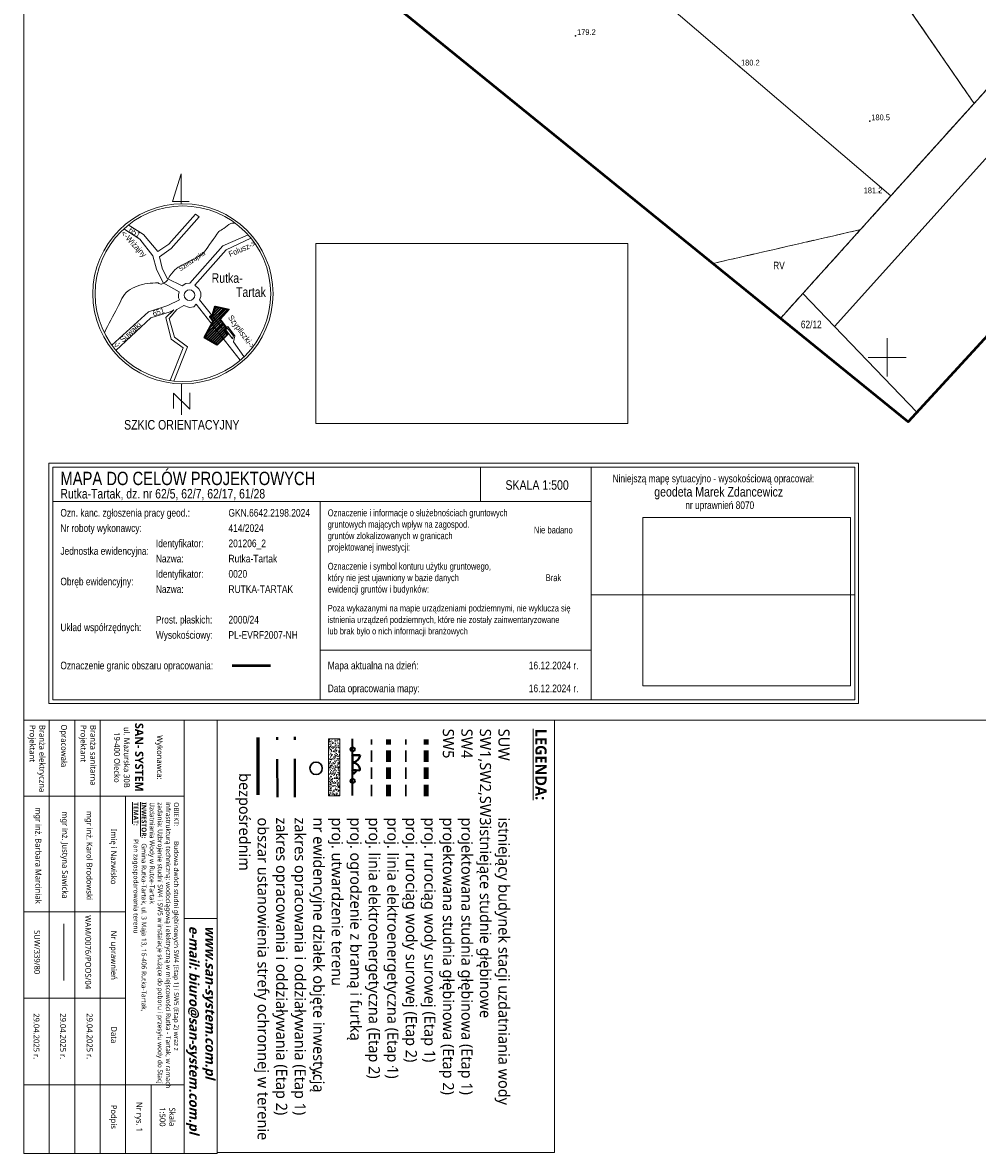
# Model space of a CAD drawing. Header units: metres. Extents: x 8433237 to 8433443, y 6021296 to 6021738.
# Tile 1 of 22: x 8433237 to 8433362, y 6021296 to 6021444. Entities that reach past the tile are written whole.
import ezdxf
from ezdxf.enums import TextEntityAlignment as Align

# ---------------------------------------------------------------- set-up
doc = ezdxf.new("R2010")
doc.units = ezdxf.units.M
doc.header["$XCLIPFRAME"] = 0
for name, pattern in [('DASHED', [0.75, 0.5, -0.25]), ('L_0_03', [1, 0.5, -0.5]), ('L_0_06', [2, 1.5, -0.5]), ('pepe_przer', [3, 2, -1])]:
    doc.linetypes.add(name, pattern=pattern)
doc.layers.get('0').update_dxf_attribs({"linetype": 'CONTINUOUS', "lineweight": 18})
for name, color, linetype, lineweight in [('!ramka', 7, 'CONTINUOUS', 18), ('1_ogrodzenie', 7, 'CONTINUOUS', 40), ('A DO DEMONTAŻU', 1, 'CONTINUOUS', 35), ('a_opis', 250, 'CONTINUOUS', 9), ('A_tabelka', 7, 'CONTINUOUS', 9), ('a_woda uzdatniona na sieć', 5, 'DASHED', 40), ('EGB_DzialkaEwidencyjna', 7, 'CONTINUOUS', 18), ('EGB_KonturKlasyfikacyjny', 96, 'L_0_06', 18), ('EGB_KonturUzytkuGruntowego', 96, 'L_0_03', 18), ('ogrodzenie', 7, 'CONTINUOUS', 35), ('orientacja', 7, 'CONTINUOUS', 18), ('OT_Rzedna', 7, 'CONTINUOUS', 18), ('PRZEKRÓJ', 7, 'CONTINUOUS', 5), ('Siatka', 7, 'CONTINUOUS', 18), ('zakres', 52, 'CONTINUOUS', 50)]:
    doc.layers.add(name, color=color, linetype=linetype, lineweight=lineweight)
for name, color, linetype in [('203-punkt graniczny', 7, 'CONTINUOUS'), ('pikieta naturalna', 7, 'CONTINUOUS'), ('Punkt roboczy BDOT GESUT K1', 7, 'CONTINUOUS'), ('Zakres Etap 1', 1, 'CONTINUOUS')]:
    doc.layers.add(name, color=color, linetype=linetype)
doc.layers.add('logo', color=7, linetype='pepe_przer', lineweight=30, true_color=0x005198)
doc.styles.add('andrzej', font='trebuc.ttf')
doc.styles.add('Arial', font='Arial.ttf')
doc.styles.add('TrembuchetMS', font='trebuc.ttf')
picture_1 = doc.add_image_def('image1.jpg', size_in_pixel=(912, 152))
picture_2 = doc.add_image_def('image2.tiff', size_in_pixel=(1240, 1754))

# ---------------------------------------------------------------- blocks, each defined once
blk = doc.blocks.new('OTRN')
at = {"linetype": 'Continuous', "lineweight": 13}
blk.add_hatch(color=0, dxfattribs=at).paths.add_polyline_path([(0, -0.09, 1), (0, 0.09, 1)])
at = {"color": 0, "linetype": 'Continuous', "lineweight": 13}
blk.add_circle((0, 0), 0.0906, dxfattribs=at)
blk = doc.blocks.new('203')
at = {"linetype": 'Continuous', "lineweight": 0}
h = blk.add_hatch(color=0, dxfattribs=at)
edge = h.paths.add_edge_path()
edge.add_arc((0, 0), 0.09, 0, 360)
blk = doc.blocks.new('PW01')
at = {"linetype": 'Continuous', "lineweight": 13}
h = blk.add_hatch(color=0, dxfattribs=at)
edge = h.paths.add_edge_path()
edge.add_arc((0, 0), 0.18, 0, 360)
blk = doc.blocks.new('PIKIETAW1891')
at = {"color": 0}
blk.add_circle((0, 0), 0.09, dxfattribs=at)

msp = doc.modelspace()

# ---------------------------------------------------------------- hatches: boundary and pattern name
at = {"layer": '1_ogrodzenie', "lineweight": 30}
h = msp.add_hatch(color=256, dxfattribs=at)
edge = h.paths.add_edge_path(flags=0)
edge.add_arc((8433280.01, 6021347.87), 0.0967, 234.771, 594.771)
h = msp.add_hatch(color=256, dxfattribs=at)
edge = h.paths.add_edge_path(flags=0)
edge.add_arc((8433280.01, 6021345.94), 0.0967, 234.771, 594.771)
h = msp.add_hatch(color=256, dxfattribs=at)
edge = h.paths.add_edge_path(flags=0)
edge.add_arc((8433279.99, 6021345.45), 0.0967, 234.771, 594.771)
at = {"layer": 'A DO DEMONTAŻU', "linetype": 'ByBlock', "lineweight": 9}
h = msp.add_hatch(dxfattribs=at)
h.set_pattern_fill('AR-CONC', color=0, scale=0.100787, angle=270)
h.set_pattern_definition([(320, (5398826.6718, 10271236.5649), (-0.06324629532, -0.722908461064), [0.07559060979, -0.83149670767]), (265, (5398826.6718, 10271236.5649), (0.75811549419, 0.13984397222), [0.06047248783, -0.66519736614]), (10.45144446, (5398826.66654, 10271236.5047), (0.69486919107, -0.58306448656), [0.06424213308, -0.70666346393]), (316.1842, (5398826.8734, 10271236.5649), (-0.16682271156, -1.0756456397), [0.11338591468, -1.2472450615]), (6.63563549, (5398826.8595, 10271236.4753), (0.98178958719, -0.94202221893), [0.09636325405, -1.05999579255]), (261.18416399, (5398826.8734, 10271236.5649), (0.98178958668, -0.9420222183), [0.09070873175, -0.99779605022]), (291, (5398826.823, 10271236.46414), (-0.40578943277, -0.60160757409), [0.07559060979, -0.83149670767]), (236, (5398826.823, 10271236.46414), (0.73086045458, -0.24523139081), [0.06047248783, -0.66519736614]), (341.45144474, (5398826.7892, 10271236.414), (0.32507102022, -0.84683895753), [0.06424213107, -0.70666346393]), (307.5, (5398826.6718, 10271236.56493), (0.335515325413, -0.012255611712), [0, -0.657134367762, 0, -0.67527611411, 0, -0.667717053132]), (277.5, (5398826.6718, 10271236.56493), (0.39751762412, -0.265141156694), [0, -0.385008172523, 0, -0.642016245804, 0, -0.254488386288]), (237.5, (5398826.6718, 10271236.78969), (-0.022732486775, -0.538026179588), [0, -0.251968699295, 0, -0.7861423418, 0, -1.04315041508]), (227.5, (5398826.6718, 10271236.89047), (0.100893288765, -0.587778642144), [0, -0.327559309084, 0, -0.52207914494, 0, -0.74078797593])])
h.paths.add_polyline_path([(8433278.36, 6021342.57), (8433278.36, 6021350), (8433276.85, 6021350), (8433276.85, 6021342.57)])
at = {"layer": 'orientacja', "linetype": 'Continuous', "lineweight": 35, "true_color": 0xff0000}
h = msp.add_hatch(dxfattribs=at)
h.set_pattern_fill('', color=1, style=0)
h.set_pattern_definition([(45, (0, 0), (-0.176776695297, 0.176776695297), [])])
h.paths.add_polyline_path([(8433262.28, 6021401.63), (8433260.63, 6021402.59), (8433261.77, 6021404.7), (8433261.3, 6021405.31), (8433261.7, 6021405.62), (8433262.03, 6021406.65), (8433263.79, 6021406.28), (8433262.69, 6021404.98), (8433263.55, 6021403.83), (8433263.2, 6021403.56), (8433263.62, 6021403.01)])

# ---------------------------------------------------------------- linework, layer by layer
at = {"layer": '!ramka', "linetype": 'Continuous', "lineweight": 13, "flags": 128}
msp.add_lwpolyline([(8433236.95, 6021737.82), (8433443.33, 6021737.82), (8433443.33, 6021352.48), (8433236.95, 6021352.48)], close=True, dxfattribs=at)
at = {"layer": '!ramka', "linetype": 'Continuous', "lineweight": 18, "flags": 128}
for points in [[(8433240.26, 6021354.63), (8433240.26, 6021386.13)], [(8433240.26, 6021386.13), (8433346.26, 6021386.13)], [(8433346.26, 6021354.63), (8433346.26, 6021386.13)], [(8433240.76, 6021355.13), (8433240.76, 6021385.63)], [(8433240.76, 6021385.63), (8433345.76, 6021385.63)], [(8433296.76, 6021381.13), (8433296.76, 6021385.63)], [(8433311.26, 6021355.13), (8433311.26, 6021385.63)], [(8433345.76, 6021355.13), (8433345.76, 6021385.63)], [(8433240.76, 6021381.13), (8433311.26, 6021381.13)], [(8433275.76, 6021355.13), (8433275.76, 6021381.13)], [(8433311.26, 6021368.88), (8433345.76, 6021368.88)], [(8433275.76, 6021361.63), (8433311.26, 6021361.63)], [(8433240.76, 6021355.13), (8433345.76, 6021355.13)], [(8433240.26, 6021354.63), (8433346.26, 6021354.63)]]:
    msp.add_lwpolyline(points, dxfattribs=at)
at = {"layer": '!ramka', "color": 52, "linetype": 'Continuous', "lineweight": 50, "flags": 128}
msp.add_lwpolyline([(8433264.26, 6021359.63), (8433269.26, 6021359.63)], dxfattribs=at)
at = {"color": 3, "lineweight": 60, "ltscale": 0.5}
msp.add_line((8433267.67, 6021342.7), (8433267.67, 6021350.19), dxfattribs=at)
at = {"layer": '1_ogrodzenie'}
for p, q in [((8433280.01, 6021347.87), (8433280.99, 6021347.9)), ((8433280.01, 6021345.94), (8433280.97, 6021345.89))]:
    msp.add_line(p, q, dxfattribs=at)
at = {"layer": '1_ogrodzenie', "color": 0, "linetype": 'Continuous', "lineweight": 35}
msp.add_lwpolyline([(8433280.02, 6021347.88), (8433280.01, 6021345.45)], dxfattribs=at)
at = {"layer": '1_ogrodzenie', "lineweight": 30}
for centre in [(8433280.01, 6021347.87), (8433280.01, 6021345.94)]:
    msp.add_circle(centre, 0.0967, dxfattribs=at)
at = {"layer": '1_ogrodzenie'}
for centre, radius, start, end in [((8433279.84, 6021348.05), 1.16, 278.9151, 352.1878), ((8433279.95, 6021346), 0.55, 274.7443, 350.5582), ((8433279.98, 6021345.91), 0.997, 358.9792, 87.8316)]:
    msp.add_arc(centre, radius, start, end, dxfattribs=at)
at = {"layer": 'A DO DEMONTAŻU', "color": 0, "linetype": 'ByBlock', "lineweight": 9}
msp.add_lwpolyline([(8433278.36, 6021342.57), (8433278.36, 6021350), (8433276.85, 6021350), (8433276.85, 6021342.57), (8433278.36, 6021342.57)], dxfattribs=at)
at = {"layer": 'a_opis', "linetype": 'ByBlock'}
msp.add_lwpolyline([(8433306.46, 6021352.48), (8433306.46, 6021295.84), (8433262.27, 6021295.84), (8433262.27, 6021352.48), (8433306.46, 6021352.48)], dxfattribs=at)
at = {"layer": 'A_tabelka'}
for p, q in [((8433236.95, 6021352.48), (8433236.95, 6021295.71)), ((8433240.29, 6021352.48), (8433240.29, 6021295.71)), ((8433243.63, 6021352.48), (8433243.63, 6021295.71)), ((8433246.96, 6021352.48), (8433246.96, 6021295.71)), ((8433257.94, 6021352.48), (8433257.94, 6021295.71)), ((8433250.3, 6021342.5), (8433250.3, 6021295.71)), ((8433253.64, 6021304.7), (8433253.64, 6021295.71))]:
    msp.add_line(p, q, dxfattribs=at)
for points in [[(8433236.95, 6021352.48), (8433262.27, 6021352.48), (8433262.27, 6021295.71), (8433236.95, 6021295.71)], [(8433257.94, 6021342.5), (8433236.95, 6021342.5)], [(8433250.3, 6021327.36), (8433236.95, 6021327.36)], [(8433250.3, 6021316.03), (8433236.95, 6021316.03)], [(8433257.94, 6021304.7), (8433236.95, 6021304.7)]]:
    msp.add_lwpolyline(points, dxfattribs=at)
at = {"layer": 'a_woda uzdatniona na sieć', "color": 1, "linetype": 'DASHED', "lineweight": 30, "ltscale": 3}
msp.add_line((8433282.5, 6021342.51), (8433282.5, 6021349.93), dxfattribs=at)
at = {"layer": 'a_woda uzdatniona na sieć', "color": 1, "linetype": 'DASHED', "lineweight": 120, "ltscale": 3}
msp.add_line((8433284.7, 6021342.51), (8433284.7, 6021349.93), dxfattribs=at)
at = {"layer": 'a_woda uzdatniona na sieć', "color": 5, "linetype": 'DASHED', "lineweight": 30, "ltscale": 3}
msp.add_line((8433286.97, 6021342.51), (8433286.97, 6021349.93), dxfattribs=at)
at = {"layer": 'a_woda uzdatniona na sieć', "color": 5, "linetype": 'DASHED', "lineweight": 120, "ltscale": 3}
msp.add_line((8433289.65, 6021342.51), (8433289.65, 6021349.93), dxfattribs=at)
at = {"layer": 'EGB_DzialkaEwidencyjna', "linetype": 'Continuous', "lineweight": 18, "flags": 128}
for points in [[(8433313.33, 6021613.54), (8433318.42, 6021613.92), (8433374.25, 6021534.26), (8433334.95, 6021489.96), (8433348.5, 6021477.47), (8433338.63, 6021466.26), (8433361.38, 6021433.27), (8433350.5, 6021421.18), (8433257.41, 6021500.79)], [(8433361.38, 6021433.27), (8433377.29, 6021450.95), (8433411.83, 6021489.34), (8433417.6, 6021481.1), (8433367.98, 6021431.69), (8433343.1, 6021404.05), (8433338.96, 6021408.36), (8433350.5, 6021421.18)], [(8433377.29, 6021450.95), (8433361.38, 6021433.27), (8433338.63, 6021466.26), (8433348.5, 6021477.47)]]:
    msp.add_lwpolyline(points, close=True, dxfattribs=at)
for points in [[(8433242.23, 6021481.42), (8433253.49, 6021504.14), (8433257.41, 6021500.79), (8433350.5, 6021421.18), (8433338.96, 6021408.36), (8433336.06, 6021405.14)], [(8433353.9, 6021392.82), (8433343.1, 6021404.05), (8433367.98, 6021431.69), (8433417.6, 6021481.1), (8433425.12, 6021470.36)], [(8433336.06, 6021405.14), (8433338.96, 6021408.36), (8433343.1, 6021404.05), (8433353.9, 6021392.82)]]:
    msp.add_lwpolyline(points, dxfattribs=at)
at = {"layer": 'EGB_KonturKlasyfikacyjny', "color": 82, "linetype": 'L_0_06', "lineweight": 18, "flags": 128}
for points in [[(8433242.23, 6021481.42), (8433253.49, 6021504.14), (8433314.81, 6021627.77), (8433353.39, 6021572.71), (8433348.18, 6021571.45), (8433310.98, 6021562.36), (8433281.2, 6021496.07), (8433314.48, 6021477.93), (8433334.95, 6021489.96), (8433348.5, 6021477.47), (8433338.63, 6021466.26), (8433361.38, 6021433.27), (8433350.5, 6021421.18), (8433346.5, 6021416.73), (8433327.24, 6021412.31)], [(8433327.24, 6021412.31), (8433346.5, 6021416.73), (8433338.96, 6021408.36)], [(8433338.96, 6021408.36), (8433336.06, 6021405.14)]]:
    msp.add_lwpolyline(points, dxfattribs=at)
at = {"layer": 'EGB_KonturUzytkuGruntowego', "color": 96, "linetype": 'L_0_03', "lineweight": 18, "flags": 128}
for points in [[(8433242.23, 6021481.42), (8433253.49, 6021504.14), (8433314.81, 6021627.77), (8433353.39, 6021572.71), (8433377.65, 6021538.1), (8433374.25, 6021534.26), (8433341.32, 6021497.14), (8433333.61, 6021504.46), (8433328.72, 6021499.36), (8433326.76, 6021497.31), (8433334.95, 6021489.96), (8433348.5, 6021477.47), (8433338.63, 6021466.26), (8433361.38, 6021433.27), (8433350.5, 6021421.18), (8433346.5, 6021416.73), (8433338.96, 6021408.36), (8433336.06, 6021405.14)], [(8433336.06, 6021405.14), (8433338.96, 6021408.36), (8433346.5, 6021416.73), (8433350.5, 6021421.18), (8433361.38, 6021433.27), (8433377.29, 6021450.95), (8433411.83, 6021489.34), (8433417.6, 6021481.1), (8433425.12, 6021470.36)]]:
    msp.add_lwpolyline(points, dxfattribs=at)
msp.add_lwpolyline([(8433328.72, 6021499.36), (8433333.61, 6021504.46), (8433341.32, 6021497.14), (8433374.25, 6021534.26), (8433377.65, 6021538.1), (8433388.4, 6021522.76), (8433411.83, 6021489.34), (8433377.29, 6021450.95), (8433361.38, 6021433.27), (8433338.63, 6021466.26), (8433348.5, 6021477.47), (8433334.95, 6021489.96), (8433326.76, 6021497.31)], close=True, dxfattribs=at)
at = {"layer": 'ogrodzenie', "ltscale": 0.1}
msp.add_line((8433280.02, 6021342.59), (8433280.02, 6021350.02), dxfattribs=at)
for centre in [(8433280.02, 6021348.65), (8433280.02, 6021344.51)]:
    msp.add_circle(centre, 0.27, dxfattribs=at)
at = {"layer": 'orientacja', "linetype": 'Continuous', "lineweight": 18, "flags": 128}
for points in [[(8433257.59, 6021420.11), (8433257.59, 6021424.04), (8433256.43, 6021420.43), (8433258.61, 6021420.43)], [(8433266.32, 6021416.05), (8433263.01, 6021414.59), (8433258.7, 6021409.7), (8433258.17, 6021409.69), (8433257.71, 6021409.39), (8433255.75, 6021410.35), (8433255.06, 6021411.67), (8433254.71, 6021413.17), (8433256.25, 6021414.27), (8433259.93, 6021418.4), (8433259.45, 6021418.77), (8433255.96, 6021414.82), (8433254.5, 6021413.86), (8433252.63, 6021416.11), (8433250.64, 6021417.36)], [(8433250.06, 6021416.83), (8433252.17, 6021415.48), (8433253.86, 6021413.32), (8433254.36, 6021411.53), (8433255.19, 6021409.77), (8433257.32, 6021408.57), (8433257.22, 6021408.17), (8433257.2, 6021407.78), (8433257.35, 6021407.54), (8433255.83, 6021406.77), (8433253.29, 6021405.98), (8433248.49, 6021401.59)], [(8433265.79, 6021400.12), (8433264.43, 6021402.05), (8433264.61, 6021402.82), (8433263.67, 6021404.05), (8433262.88, 6021403.88), (8433259.99, 6021407.54), (8433260.16, 6021407.98), (8433260.14, 6021408.51), (8433259.9, 6021408.98), (8433259.36, 6021409.47), (8433263.46, 6021414.1), (8433266.71, 6021415.6)], [(8433256.61, 6021396.9), (8433258.39, 6021401.37), (8433256.69, 6021402.64), (8433256, 6021405.11), (8433257.01, 6021406.25), (8433257.91, 6021406.78), (8433258.65, 6021406.54), (8433259.22, 6021406.62), (8433259.55, 6021406.96), (8433265.29, 6021399.62)], [(8433249.03, 6021400.88), (8433253.6, 6021405.18), (8433256.14, 6021405.95), (8433256.59, 6021406.24)], [(8433256.13, 6021396.96), (8433257.83, 6021401.26), (8433256.25, 6021402.4), (8433255.54, 6021405.2), (8433256.59, 6021406.24)], [(8433263.27, 6021403.8), (8433264.31, 6021402.42), (8433264.4, 6021402.8), (8433263.58, 6021403.86), (8433263.27, 6021403.8)], [(8433257.6, 6021396.56), (8433257.6, 6021392.45)], [(8433256.58, 6021393.29), (8433256.58, 6021395.32), (8433258.69, 6021393.21), (8433258.69, 6021395.34)]]:
    msp.add_lwpolyline(points, dxfattribs=at)
at = {"layer": 'orientacja', "color": 5, "linetype": 'Continuous', "lineweight": 18, "flags": 128}
msp.add_lwpolyline([(8433247.51, 6021403.23, -0.011087), (8433249.22, 6021406.52, 0.007509), (8433249.82, 6021407.7, -0.112986), (8433250.62, 6021408.7, -0.068059), (8433251.82, 6021409.34, -0.053519), (8433253.17, 6021409.67, -0.046144), (8433254.54, 6021409.74, 0.053259), (8433255.01, 6021409.57, 0.193247), (8433255.93, 6021410.39, -0.074055), (8433256.73, 6021411.47, -0.058952), (8433258.68, 6021412.59, 0.074902), (8433260.59, 6021413.77, -0.002527), (8433262.48, 6021416.47, -0.037284), (8433263.16, 6021416.86, -0.054799), (8433264.06, 6021417.54, -0.070002), (8433264.63, 6021417.57)], format="xyb", dxfattribs=at)
at = {"layer": 'orientacja', "color": 1, "linetype": 'Continuous', "lineweight": 35, "flags": 128}
msp.add_lwpolyline([(8433262.28, 6021401.63), (8433260.63, 6021402.59), (8433261.77, 6021404.7), (8433261.3, 6021405.31), (8433261.7, 6021405.62), (8433262.03, 6021406.65), (8433263.79, 6021406.28), (8433262.69, 6021404.98), (8433263.55, 6021403.83), (8433263.2, 6021403.56), (8433263.62, 6021403.01)], close=True, dxfattribs=at)
at = {"layer": 'orientacja', "lineweight": 18}
for centre, radius in [((8433257.8, 6021408.33), 11.8), ((8433257.8, 6021408.33), 11.5), ((8433258.66, 6021408.14), 0.7)]:
    msp.add_circle(centre, radius, dxfattribs=at)
at = {"layer": 'PRZEKRÓJ', "linetype": 'ByBlock'}
msp.add_line((8433242.2, 6021325.79), (8433242.2, 6021318.36), dxfattribs=at)
at = {"layer": 'Siatka', "linetype": 'Continuous', "lineweight": 18, "flags": 128}
for points in [[(8433350, 6021397.5), (8433350, 6021402.5)], [(8433347.5, 6021400), (8433352.5, 6021400)], [(8433250, 6021352.48), (8433250, 6021352.5)], [(8433300, 6021352.48), (8433300, 6021352.5)], [(8433350, 6021352.48), (8433350, 6021352.5)]]:
    msp.add_lwpolyline(points, dxfattribs=at)
at = {"layer": 'zakres', "linetype": 'Continuous', "lineweight": 50, "flags": 128}
msp.add_lwpolyline([(8433419.62, 6021522.82), (8433442.36, 6021489.13), (8433352.75, 6021391.57), (8433241.38, 6021481.96), (8433240.2, 6021491.16), (8433311.93, 6021631.29), (8433296.1, 6021651.62), (8433321.76, 6021670.02), (8433343.71, 6021730.5), (8433425.65, 6021684.78), (8433401.32, 6021655.01), (8433378.38, 6021641.74), (8433371.24, 6021630.95), (8433436.67, 6021534.03)], close=True, dxfattribs=at)
at = {"layer": 'Zakres Etap 1', "color": 114, "linetype": 'DASHED', "lineweight": 40, "ltscale": 10, "true_color": 0x139b48}
msp.add_line((8433270.16, 6021342.37), (8433270.14, 6021350.26), dxfattribs=at)
at = {"layer": 'Zakres Etap 1', "color": 1, "linetype": 'DASHED', "lineweight": 40, "ltscale": 10}
msp.add_line((8433272.45, 6021342.38), (8433272.43, 6021350.27), dxfattribs=at)
at = {"layer": 'Zakres Etap 1', "color": 18, "linetype": 'Continuous', "lineweight": 18, "true_color": 0x000000}
msp.add_lwpolyline([(8433262.27, 6021352.48), (8433262.27, 6021295.71), (8433236.95, 6021295.71), (8433236.95, 6021352.48)], close=True, dxfattribs=at)
at = {"layer": 'Zakres Etap 1', "color": 1, "linetype": 'Continuous', "lineweight": 30}
msp.add_circle((8433275.23, 6021346.16), 0.812, dxfattribs=at)

# ---------------------------------------------------------------- block references
at = {"layer": '203-punkt graniczny', "color": 7, "linetype": 'Continuous', "lineweight": 18, "xscale": 1.110798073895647, "yscale": 1.110798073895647, "zscale": 1.110798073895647}
for p in [(8433298.1, 6021321.31), (8433285.28, 6021307.07)]:
    msp.add_blockref('203', p, dxfattribs=at)
at = {"layer": 'OT_Rzedna', "linetype": 'Continuous', "xscale": 0.5, "yscale": 0.5, "zscale": 0.5}
for p in [(8433309.2, 6021442.11), (8433330.66, 6021438.11), (8433347.72, 6021430.94)]:
    msp.add_blockref('OTRN', p, dxfattribs=at)
at = {"layer": 'OT_Rzedna', "color": 7, "linetype": 'Continuous', "xscale": 0.5, "yscale": 0.5, "zscale": 0.5}
msp.add_blockref('OTRN', (8433348.97, 6021421.7), dxfattribs=at)
at = {"layer": 'pikieta naturalna', "color": 7, "linetype": 'Continuous', "lineweight": 13, "xscale": 1.110798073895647, "yscale": 1.110798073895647, "zscale": 1.110798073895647}
msp.add_blockref('PW01', (8433274.93, 6021306.26), dxfattribs=at)
at = {"layer": 'Punkt roboczy BDOT GESUT K1', "color": 6, "linetype": 'Continuous', "lineweight": 18, "xscale": 1.110798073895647, "yscale": 1.110798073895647, "zscale": 1.110798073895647}
msp.add_blockref('PIKIETAW1891', (8433274.93, 6021306.26), dxfattribs=at)

# ---------------------------------------------------------------- texts
at = {"layer": '!ramka', "color": 7, "style": 'Arial'}
for s, height, width, p in [('MAPA DO CELÓW PROJEKTOWYCH ', 1.75, 0.79, (8433241.76, 6021385.01)), ('Niniejszą mapę sytuacyjno - wysokościową opracował:', 1, 0.78, (8433314.05, 6021384.63)), ('SKALA 1:500', 1.25, 0.79, (8433300.03, 6021383.9)), ('geodeta Marek Zdancewicz', 1.25, 0.79, (8433319.51, 6021383.01)), ('Rutka-Tartak, dz. nr 62/5, 62/7, 62/17, 61/28', 1.25, 0.78, (8433241.76, 6021382.76)), ('Ozn. kanc. zgłoszenia pracy geod.:', 1, 0.78, (8433241.76, 6021380.13)), ('GKN.6642.2198.2024', 1, 0.79, (8433263.76, 6021380.13)), ('Oznaczenie i informacje o służebnościach gruntowych', 0.9, 0.78, (8433276.76, 6021380.08)), ('nr uprawnień 8070', 1, 0.78, (8433323.57, 6021381.13)), ('gruntowych mających wpływ na zagospod.', 0.9, 0.78, (8433276.76, 6021378.58)), ('Nr roboty wykonawcy:', 1, 0.78, (8433241.76, 6021378.13)), ('414/2024', 1, 0.79, (8433263.76, 6021378.13)), ('gruntów zlokalizowanych w granicach ', 0.9, 0.78, (8433276.76, 6021377.08)), ('Nie badano', 0.9, 0.79, (8433303.75, 6021377.83)), ('Identyfikator:', 1, 0.78, (8433254.26, 6021376.13)), ('201206_2', 1, 0.79, (8433263.76, 6021376.13)), ('projektowanej inwestycji:', 0.9, 0.78, (8433276.76, 6021375.58)), ('Jednostka ewidencyjna:', 1, 0.78, (8433241.76, 6021375.13)), ('Nazwa:', 1, 0.78, (8433254.26, 6021374.13)), ('Rutka-Tartak', 1, 0.79, (8433263.76, 6021374.13)), ('Oznaczenie i symbol konturu użytku gruntowego,', 0.9, 0.78, (8433276.76, 6021373.08)), ('Obręb ewidencyjny:', 1, 0.78, (8433241.76, 6021371.13)), ('Identyfikator:', 1, 0.78, (8433254.26, 6021372.13)), ('0020', 1, 0.79, (8433263.76, 6021372.13)), ('który nie jest ujawniony w bazie danych ', 0.9, 0.78, (8433276.76, 6021371.58)), ('Brak', 0.9, 0.79, (8433305.29, 6021371.58)), ('Nazwa:', 1, 0.78, (8433254.26, 6021370.13)), ('RUTKA-TARTAK', 1, 0.79, (8433263.76, 6021370.13)), ('ewidencji gruntów i budynków:', 0.9, 0.78, (8433276.76, 6021370.08)), ('Poza wykazanymi na mapie urządzeniami podziemnymi, nie wyklucza się', 0.85, 0.79, (8433276.76, 6021367.56)), ('Układ współrzędnych:', 1, 0.78, (8433241.76, 6021365.13)), ('Prost. płaskich:', 1, 0.78, (8433254.26, 6021366.13)), ('2000/24', 1, 0.79, (8433263.76, 6021366.13)), ('istnienia urządzeń podziemnych, które nie zostały zainwentaryzowane', 0.85, 0.79, (8433276.76, 6021366.06)), ('Wysokościowy:', 1, 0.78, (8433254.26, 6021364.13)), ('PL-EVRF2007-NH', 1, 0.79, (8433263.76, 6021364.13)), ('lub brak było o nich informacji branżowych', 0.85, 0.79, (8433276.76, 6021364.56)), ('Oznaczenie granic obszaru opracowania:', 1, 0.78, (8433241.76, 6021360.13)), ('Mapa aktualna na dzień:', 1, 0.78, (8433276.76, 6021360.13)), ('16.12.2024 r.', 1, 0.79, (8433303.08, 6021360.13)), ('Data opracowania mapy:', 1, 0.78, (8433276.76, 6021357.13)), ('16.12.2024 r.', 1, 0.79, (8433303.08, 6021357.13))]:
    msp.add_text(s, height=height, dxfattribs=dict(at, width=width)).set_placement(p, align=Align.TOP_LEFT)
at = {"layer": 'a_opis', "insert": (8433305.41, 6021351.34), "char_height": 1.4542, "width": 54.7182, "attachment_point": 1, "rotation": 270, "style": 'andrzej'}
msp.add_mtext('{\\fTrebuchet MS|b1|i0|c238|p34;\\L\\C7;LEGENDA:\\P\\fTrebuchet MS|b0|i0|c238|p34;\\l\\P\\H1.00051x;SUW^I^Iistniejący budynek stacji uzdatniania wody \\PSW1,SW2,SW3istniejące studnie głębinowe \\PSW4  ^I^Iprojektowana studnia głębinowa (Etap 1)\\PSW5^I^Iprojektowana studnia głębinowa (Etap 2)\\P^I^Iproj. rurociąg wody surowej (Etap 1)\\P^I^Iproj. rurociąg wody surowej (Etap 2)\\P^I^Iproj. linia elektroenergetyczna (Etap 1)\\P^I^Iproj. linia elektroenergetyczna (Etap 2)\\P^I^Iproj. ogrodzenie z bramą i furtką\\P^I^Iproj. utwardzenie terenu\\P^I^Inr ewidencyjne działek objęte inwestycją\\P^I^Izakres opracowania i oddziaływania (Etap 1)\\P^I^Izakres opracowania i oddziaływania (Etap 2)\\P^I^Iobszar ustanowienia strefy ochronnej w terenie ^I^Ibezpośrednim \\P\\P\\pxt2.91098;\\H0.99939x;\\P\\pt0;^I^I\\P\\P\\P^I\\P\\P }', dxfattribs=at)
at = {"layer": 'A_tabelka', "rotation": 270, "style": 'TrembuchetMS'}
for s, insert, char_height, width, attachment_point in [('Opracowała', (8433242.11, 6021351.9), 0.763, 6.6255, 4), ('Wykonawca:\\P\\P{\\fTrebuchet MS|b1|i0|c238|p34;\\H1.407x;SAN- SYSTEM\\fTrebuchet MS|b0|i0|c238|p34; \\H0.7107x;\\Pul. Mazurska 30B\\P19-400 Olecko}', (8433251.97, 6021347.59), 0.7629, 9.637, 5), ('Branża elektryczna\\PProjektant', (8433238.62, 6021351.83), 0.7629, 9.3446, 4), ('Branża sanitarna\\PProjektant', (8433245.29, 6021351.83), 0.7629, 8.791, 4), ('{\\H1.000076x;OBIEKT:^IBudowa dwóch studni głębinowych SW4 (Etap 1) i SW5 (Etap 2) wraz z infrastrukturą techniczną: wodociągową i elektryczną w miejscowości Rutka - Tartak, w ramach zadania: }Uzbrojenie studni SW4 i SW5 w instalacje służące do poboru i przesyłu wody do Stacji Uzdatniania Wody w Rutce-Tartak{\\H1.000076x;\\P\\L\\fTrebuchet MS|b1|i0|c238|p34;\\H0.999924x;INWESTOR\\l:   }Gmina Rutka-Tartak, ul. 3 Maja 13, 16-406 Rutka-Tartak, \\P{\\L\\fTrebuchet MS|b1|i0|c238|p34;TEMAT\\l:        }Plan zagospodarowania terenu', (8433254.19, 6021341.71), 0.63485, 37.0063, 4), ('mgr inż. Barbara Marciniak', (8433238.75, 6021334.74), 0.7629, 14.4556, 5), ('mgr inż. Justyna Sawicka', (8433242.24, 6021334.81), 0.7629, 14.4556, 5), ('mgr inż. Karol Brodowski', (8433245.43, 6021334.74), 0.7629, 14.4556, 5), ('{\\fTrebuchet MS|b0|i0|c238|p34;Imię i Nazwisko}', (8433248.63, 6021334.59), 0.7629, 9.637, 5), ('WAM/0076/POOS/04', (8433245.39, 6021322.07), 0.7629, 9.3246, 5), ('SUW/339/80', (8433238.71, 6021322.07), 0.763, 9.3246, 5), ('{\\fTrebuchet MS|b0|i0|c238|p34;Nr uprawnień}', (8433248.63, 6021321.67), 0.7629, 9.637, 5), ('29.04.2025 r.', (8433238.62, 6021311.06), 0.7629, 9.637, 5), ('29.04.2025 r.', (8433242.1, 6021311.06), 0.7629, 9.637, 5), ('29.04.2025 r.', (8433245.58, 6021311.06), 0.7629, 9.637, 5), ('{\\fTrebuchet MS|b0|i0|c238|p34;Data }', (8433248.77, 6021311.24), 0.7629, 4.8185, 5), ('{\\fTrebuchet MS|b0|i0|c238|p34;Podpis}', (8433248.63, 6021300.49), 0.7629, 4.8185, 5), ('Nr rys. 1', (8433251.97, 6021300.49), 0.763, 6.3173, 5), ('Skala \\P1:500', (8433255.76, 6021300.49), 0.763, 4.8185, 5)]:
    msp.add_mtext(s, dxfattribs=dict(at, insert=insert, char_height=char_height, width=width, attachment_point=attachment_point))
at = {"layer": 'EGB_DzialkaEwidencyjna', "color": 7, "style": 'Arial', "width": 0.78}
msp.add_text('62/12', height=1, rotation=-360, dxfattribs=at).set_placement((8433338.7, 6021404.81), align=Align.TOP_LEFT)
at = {"layer": 'EGB_KonturKlasyfikacyjny', "color": 82, "style": 'Arial', "width": 0.78}
msp.add_text('RV', height=1, dxfattribs=at).set_placement((8433335.08, 6021412.53), align=Align.TOP_LEFT)
at = {"layer": 'logo', "insert": (8433260.11, 6021325.53), "char_height": 1.2721, "width": 28.9111, "attachment_point": 4, "rotation": 270, "style": 'TrembuchetMS'}
msp.add_mtext('{\\fTrebuchet MS|b1|i1|c238|p34;www.san-system.com.pl\\Pe-mail: biuro@san-system.com.pl}', dxfattribs=at)
at = {"layer": 'orientacja', "style": 'Arial'}
for s, rotation, width, p in [('<-Wiżajny', -46.9, 0.78, (8433251.38, 6021414.87)), ('651', -32.6, 0.79, (8433251.49, 6021416.39)), ('Folusz->', -336.5, 0.78, (8433265.56, 6021414.23)), ('651', -342.7, 0.79, (8433254.6, 6021405.95)), ('Szypliszki->', -53.6, 0.78, (8433265.5, 6021403.33)), ('<- Suwałki', -317.7, 0.78, (8433250.51, 6021402.91))]:
    msp.add_text(s, height=0.75, rotation=rotation, dxfattribs=dict(at, width=width)).set_placement(p, align=Align.MIDDLE_CENTER)
at = {"layer": 'orientacja', "color": 5, "style": 'Arial', "width": 0.78}
msp.add_text('Szeszupka', height=0.6, rotation=-325.6, dxfattribs=at).set_placement((8433258.98, 6021412.65), align=Align.MIDDLE_CENTER)
at = {"layer": 'orientacja', "style": 'Arial', "width": 0.79}
for s, p in [('Rutka-', (8433263.59, 6021410.39)), ('Tartak', (8433266.7, 6021408.55))]:
    msp.add_text(s, height=1.25, dxfattribs=at).set_placement(p, align=Align.MIDDLE_CENTER)
msp.add_text('SZKIC ORIENTACYJNY', height=1.25, dxfattribs=at).set_placement((8433250.1, 6021391.79), align=Align.TOP_LEFT)
at = {"layer": 'OT_Rzedna', "color": 7, "style": 'Arial', "width": 0.78}
for s, p in [('179.2', (8433309.4, 6021442.01)), ('180.2', (8433330.86, 6021438.01)), ('180.5', (8433347.92, 6021430.84))]:
    msp.add_text(s, height=0.75, dxfattribs=at).set_placement(p, align=Align.BOTTOM_LEFT)
msp.add_text('181.2', height=0.75, rotation=-360, dxfattribs=at).set_placement((8433346.92, 6021422.25), align=Align.TOP_LEFT)

# ---------------------------------------------------------------- pictures from other files: only their frames are drawn
at = {"color": 7, "linetype": 'ByBlock', "true_color": 0xffffff}
image = msp.add_image(picture_2, insert=(8433222.53, 6021435.67), size_in_units=(97.64, 138.11), rotation=-90, dxfattribs=at)
image.dxf.v_pixel = (0.078743, -4e-11)
image.set_boundary_path([(263.17, 566.05), (562.55, 1084.66)])
image = msp.add_image(picture_2, insert=(8433229.61, 6021433.01), size_in_units=(97.64, 138.11), rotation=-90, dxfattribs=at)
image.dxf.v_pixel = (0.078743, -4e-11)
image.set_boundary_path([(685.36, 285.42), (965.52, 631.02)])
at = {"layer": 'A_tabelka'}
image = msp.add_image(picture_1, insert=(8433257.94, 6021352.48), size_in_units=(25.98, 4.33), rotation=-90, dxfattribs=at)
image.dxf.flags = 7

doc.saveas('drawing.dxf')
